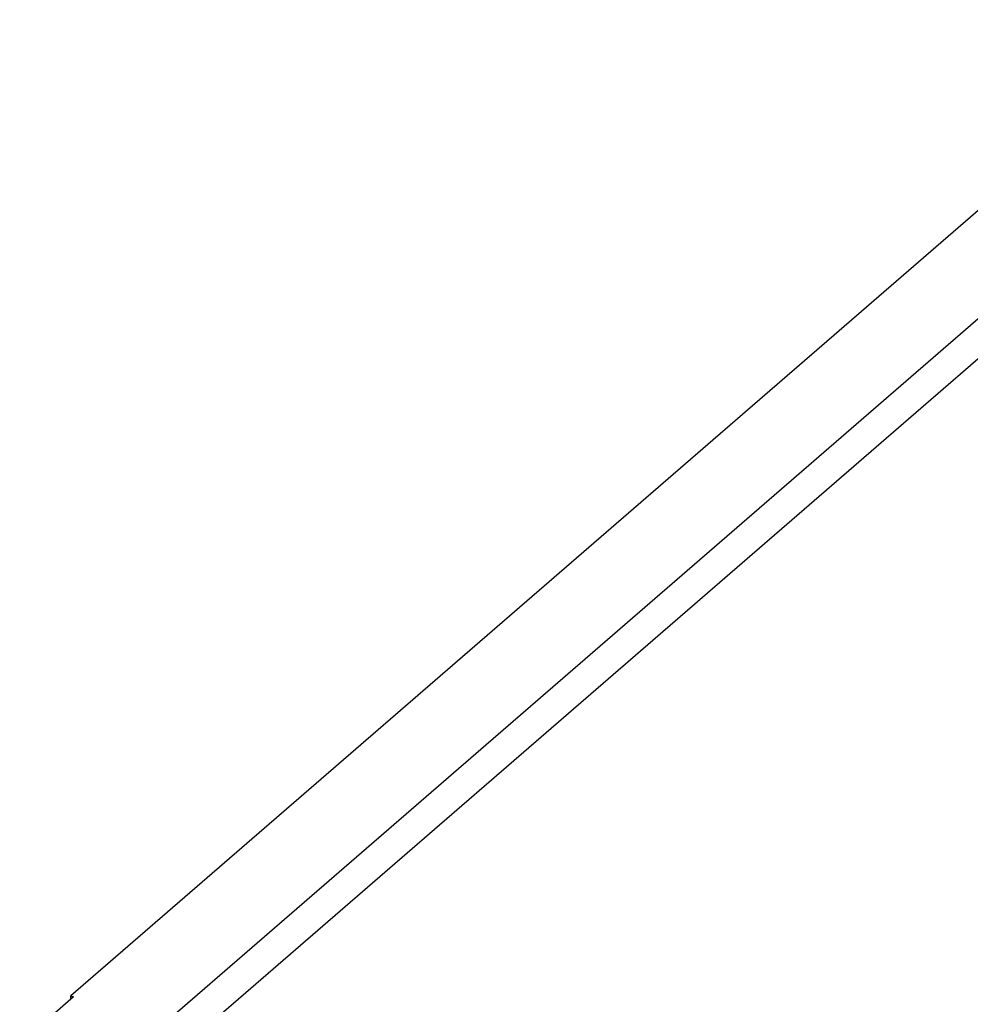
# Model space of a CAD drawing. Header units: millimetres. Extents: x -288865 to 11255, y 102926 to 380857.
# Tile 5 of 142: x -163395 to -162446, y 233742 to 234725. Entities that reach past the tile are written whole.
import ezdxf

# ---------------------------------------------------------------- set-up
doc = ezdxf.new("R2010")
doc.units = ezdxf.units.MM
doc.header["$MEASUREMENT"] = 0
doc.layers.add('TS_LINIE_WIDOCZNE', color=7, linetype='Continuous')

# ---------------------------------------------------------------- blocks, each defined once
blk = doc.blocks.new('Part-68308383-2325 - 1330')
at = {"layer": 'TS_LINIE_WIDOCZNE', "color": 1, "linetype": 'Continuous'}
for p, q in [((1508.67, 8311), (4620.21, 11005.67)), ((1508.67, 8271.03), (4620.21, 10965.7)), ((3115.41, 9810.17), (1469.25, 8384.56)), ((1471.92, 8383.79), (1418.07, 8337.16)), ((1469.25, 8384.56), (1471.92, 8383.79)), ((1469.25, 8381.48), (1469.25, 8384.56))]:
    blk.add_line(p, q, dxfattribs=at)

msp = doc.modelspace()

# ---------------------------------------------------------------- block references
msp.add_blockref('Part-68308383-2325 - 1330', (-164812.87, 225365.85))

doc.saveas('drawing.dxf')
